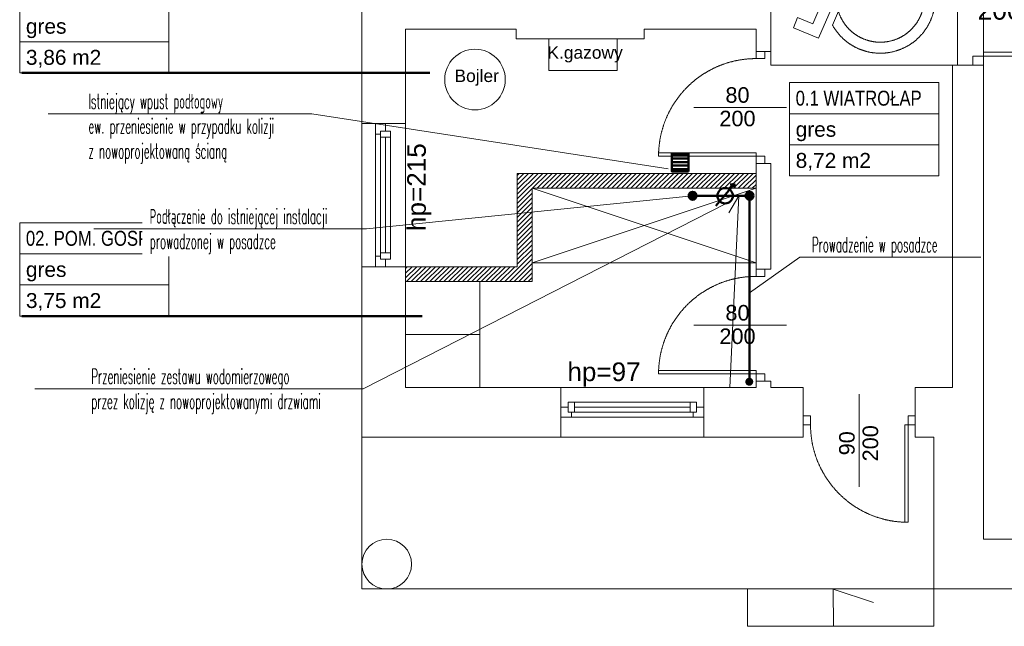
# Model space of a CAD drawing. Header units: millimetres. Extents: x -55054 to 44305, y -132338 to 49528.
# Tile 3 of 72: x 24751 to 32669, y -132338 to -127463. Entities that reach past the tile are written whole.
import ezdxf
from ezdxf import colors
from ezdxf.entities.mleader import LeaderData, LeaderLine
from ezdxf.enums import TextEntityAlignment as Align
from ezdxf.math import Vec2, Vec3

# ---------------------------------------------------------------- set-up
doc = ezdxf.new("R2010")
doc.units = ezdxf.units.MM
doc.header["$LTSCALE"] = 100
doc.linetypes.add('DASHED', pattern=[19.05, 12.7, -6.35])
doc.linetypes.add('Kosów OSP 27-03-2026_xref$0$DASHED', pattern=[0.75, 0.5, -0.25])
for name, color, linetype, lineweight in [('.HC_OPIS', 7, 'Continuous', 13), ('.WK_KANALIZACJA_SANITARNA', 30, 'Continuous', 50), ('.WK_WODA_OPIS', 7, 'Continuous', 13), ('.WK_ZW', 5, 'Continuous', 50), ('.XREF', 251, 'Continuous', 5), ('Kosów OSP 27-03-2026_xref$0$A_drzwi', 8, 'Continuous', 5), ('Kosów OSP 27-03-2026_xref$0$A_hatch', 8, 'Continuous', 5), ('Kosów OSP 27-03-2026_xref$0$A_meble', 8, 'Continuous', 5), ('Kosów OSP 27-03-2026_xref$0$A_meble kuchnia lazienka', 8, 'Continuous', 5), ('Kosów OSP 27-03-2026_xref$0$A_okno', 8, 'Continuous', 5), ('Kosów OSP 27-03-2026_xref$0$A_opis pom', 8, 'Continuous', 5), ('Kosów OSP 27-03-2026_xref$0$A_opis stolarki', 8, 'Continuous', 5), ('Kosów OSP 27-03-2026_xref$0$A_SC_MUROWANA_DZIAŁOWA', 8, 'Continuous', 5), ('Kosów OSP 27-03-2026_xref$0$A_schody', 8, 'Continuous', 5), ('Kosów OSP 27-03-2026_xref$0$A_scianazew', 8, 'Continuous', 5), ('Kosów OSP 27-03-2026_xref$0$a_sciany nowe', 8, 'Continuous', 5)]:
    doc.layers.add(name, color=color, linetype=linetype, lineweight=lineweight)
doc.styles.add('Kosów OSP 27-03-2026_xref$0$dar-styl', font='arial.ttf')
doc.styles.add('Kosów OSP 27-03-2026_xref$0$Standard', font='arial.ttf')
doc.styles.add('WYMIARY', font='romans.shx', dxfattribs={"width": 0.7})

# ---------------------------------------------------------------- blocks, each defined once
blk = doc.blocks.new('Kosów OSP 27-03-2026_xref$0$mw_niepelnosprawni_symbol_001')
at = {"color": 0, "linetype": 'Kosów OSP 27-03-2026_xref$0$DASHED', "lineweight": 0, "ltscale": 25}
for p, q in [((-75, 75), (-75, -75)), ((75, 75), (-75, 75)), ((75, -75), (75, 75)), ((-22.61, -10.31), (-27.54, 54.43)), ((-15.94, 18.36), (-17.86, 43.48)), ((-30.71, 9.14), (-31.43, 18.7)), ((15.76, 18.36), (-15.94, 18.36)), ((15.76, 18.36), (15.76, 9.54)), ((15.76, 9.54), (-15.27, 9.54)), ((-14.43, -1.49), (-15.27, 9.54)), ((24.24, -1.49), (-14.43, -1.49)), ((41.38, -41.96), (24.24, -1.49)), ((18.4, -10.31), (-22.61, -10.31)), ((36.68, -53.49), (18.4, -10.31)), ((25.58, -42.9), (20.83, -31.68)), ((53.59, -36.86), (41.38, -41.96)), ((57.03, -44.98), (53.59, -36.86)), ((57.03, -44.98), (36.68, -53.49)), ((-75, -75), (75, -75))]:
    blk.add_line(p, q, dxfattribs=at)
for centre, radius, start, end in [((-16.51, 54.43), 11.03, 262.9906, 180), ((-12.92, -21.34), 44.12, 114.81902, 330.75142), ((-12.92, -21.34), 35.29, 120.26809, 342.95907)]:
    blk.add_arc(centre, radius, start, end, dxfattribs=at)
blk = doc.blocks.new('*U191')
at = {"color": 0}
for p, q in [((0, -91.5), (-88, -91.5)), ((-88, -94.5), (-88, -91.5)), ((0, -94.5), (-88, -94.5)), ((0, -91.5), (0, -94.5))]:
    blk.add_line(p, q, dxfattribs=at)
for points in [[(8, -6.5), (8, 0), (0, 0), (0, -6.5)], [(8, -101), (8, -94.5), (0, -94.5), (0, -101)]]:
    blk.add_lwpolyline(points, close=True, dxfattribs=at)
at = {"color": 0, "linetype": 'Kosów OSP 27-03-2026_xref$0$DASHED', "ltscale": 15}
blk.add_arc((0, -94.5), 88, 90, 178.04636, dxfattribs=at)
at = {"layer": 'Kosów OSP 27-03-2026_xref$0$A_opis stolarki'}
blk.add_line((-56.09, -50.5), (27.54, -50.5), dxfattribs=at)
at = {"layer": 'Kosów OSP 27-03-2026_xref$0$A_opis stolarki', "ltscale": 0.5, "style": 'Kosów OSP 27-03-2026_xref$0$dar-styl'}
blk.add_attdef('ODPORNOŚĆ_OGNIOWA', text='', height=15, rotation=90, dxfattribs=at).set_placement((-55.91, -50.5), align=Align.TOP_CENTER)
blk.add_attdef('SYMBOL_DRZWI1', text='', height=14, dxfattribs=at).set_placement((-16.77, -50.5), align=Align.BOTTOM_CENTER)
blk.add_attdef('SYMBOL_DRZWI2', text='', height=14, dxfattribs=at).set_placement((-16.77, -53.5), align=Align.TOP_CENTER)
blk = doc.blocks.new('*U192')
at = {"color": 0}
for p, q in [((0, -91.5), (-88, -91.5)), ((-88, -94.5), (-88, -91.5)), ((0, -94.5), (-88, -94.5)), ((0, -91.5), (0, -94.5))]:
    blk.add_line(p, q, dxfattribs=at)
for points in [[(8, -6.5), (8, 0), (0, 0), (0, -6.5)], [(8, -101), (8, -94.5), (0, -94.5), (0, -101)]]:
    blk.add_lwpolyline(points, close=True, dxfattribs=at)
at = {"color": 0, "linetype": 'Kosów OSP 27-03-2026_xref$0$DASHED', "ltscale": 15}
blk.add_arc((0, -94.5), 88, 90, 178.04636, dxfattribs=at)
at = {"layer": 'Kosów OSP 27-03-2026_xref$0$A_opis stolarki'}
blk.add_line((-56.09, -50.5), (27.54, -50.5), dxfattribs=at)
at = {"layer": 'Kosów OSP 27-03-2026_xref$0$A_opis stolarki', "ltscale": 0.5, "style": 'Kosów OSP 27-03-2026_xref$0$dar-styl', "text_generation_flag": 2}
blk.add_attdef('ODPORNOŚĆ_OGNIOWA', text='', height=15, rotation=270, dxfattribs=at).set_placement((52.16, -50.5), align=Align.TOP_CENTER)
at = {"layer": 'Kosów OSP 27-03-2026_xref$0$A_opis stolarki', "ltscale": 0.5, "style": 'Kosów OSP 27-03-2026_xref$0$dar-styl'}
blk.add_attdef('SYMBOL_DRZWI1', text='', height=14, dxfattribs=at).set_placement((-16.77, -50.5), align=Align.BOTTOM_CENTER)
blk.add_attdef('SYMBOL_DRZWI2', text='', height=14, dxfattribs=at).set_placement((-16.77, -53.5), align=Align.TOP_CENTER)
blk = doc.blocks.new('*U193')
at = {"color": 0}
for p, q in [((-28.55, -91.5), (-28.55, -94.5)), ((-28.55, -91.5), (59.45, -91.5)), ((-28.55, -94.5), (59.45, -94.5)), ((59.45, -94.5), (59.45, -91.5))]:
    blk.add_line(p, q, dxfattribs=at)
for points in [[(-36.55, -6.5), (-36.55, 0), (-28.55, 0), (-28.55, -6.5)], [(-36.55, -101), (-36.55, -94.5), (-28.55, -94.5), (-28.55, -101)]]:
    blk.add_lwpolyline(points, close=True, dxfattribs=at)
at = {"color": 0, "linetype": 'Kosów OSP 27-03-2026_xref$0$DASHED', "ltscale": 15}
blk.add_arc((-28.55, -94.5), 88, 1.95364, 90, dxfattribs=at)
at = {"layer": 'Kosów OSP 27-03-2026_xref$0$A_opis stolarki'}
blk.add_line((-56.09, -50.5), (27.54, -50.5), dxfattribs=at)
at = {"layer": 'Kosów OSP 27-03-2026_xref$0$A_opis stolarki', "ltscale": 0.5, "style": 'Kosów OSP 27-03-2026_xref$0$dar-styl', "text_generation_flag": 2}
blk.add_attdef('ODPORNOŚĆ_OGNIOWA', text='', height=15, rotation=270, dxfattribs=at).set_placement((27.36, -50.5), align=Align.TOP_CENTER)
at = {"layer": 'Kosów OSP 27-03-2026_xref$0$A_opis stolarki', "ltscale": 0.5, "style": 'Kosów OSP 27-03-2026_xref$0$dar-styl'}
blk.add_attdef('SYMBOL_DRZWI1', text='', height=14, dxfattribs=at).set_placement((-16.77, -50.5), align=Align.BOTTOM_CENTER)
blk.add_attdef('SYMBOL_DRZWI2', text='', height=14, dxfattribs=at).set_placement((-16.77, -53.5), align=Align.TOP_CENTER)
blk = doc.blocks.new('Kosów OSP 27-03-2026_xref$0$A_METKA POM.')
at = {"layer": 'Kosów OSP 27-03-2026_xref$0$A_opis pom'}
blk.add_lwpolyline([(0, 0), (120, 0), (120, -75), (0, -75)], close=True, dxfattribs=at)
for points in [[(0, -25), (120, -25)], [(0, -50), (120, -50)]]:
    blk.add_lwpolyline(points, dxfattribs=at)
at = {"layer": 'Kosów OSP 27-03-2026_xref$0$A_opis pom', "style": 'Kosów OSP 27-03-2026_xref$0$dar-styl'}
for tag, p in [('NAZWA_POM', (5, -6.5)), ('WYKOŃCZENIE', (5, -31.5)), ('POWIERZCHNIA', (5, -56.5))]:
    blk.add_attdef(tag, text='', height=12, dxfattribs=at).set_placement(p, align=Align.TOP_LEFT)
blk = doc.blocks.new('Kosów OSP 27-03-2026_xref$0$A$C69D56E1C')
at = {"layer": 'Kosów OSP 27-03-2026_xref$0$A_hatch'}
h = blk.add_hatch(dxfattribs=at)
h.set_pattern_fill('COMMON_BRICK', color=256)
h.set_pattern_definition([(45, (105094.091, 4849.73), (-1.88090404, 1.88090404), [])])
h.paths.add_polyline_path([(-1643.27, -880.46), (-1643.27, -868.46), (-1553.27, -868.46), (-1553.27, -793.46), (-1361.27, -793.46), (-1361.27, -805.46), (-1541.27, -805.46), (-1541.27, -880.46)])
h.paths.add_polyline_path([(-1410.27, -132.46), (-1410.27, -369.46), (-1361.27, -369.46), (-1361.27, -432.46), (-1349.27, -432.46), (-1349.27, -369.46), (-1334.27, -369.46), (-1334.27, -357.46), (-1398.27, -357.46), (-1398.27, -235.46), (-1398.27, -132.46)])
h.paths.add_polyline_path([(-1478.27, -107.46), (-1478.27, -132.46), (-1388.27, -132.46), (-1388.27, -107.46)])
h.paths.add_polyline_path([(-1234.27, -369.46), (-1234.27, -357.46), (-1198.27, -357.46), (-1198.27, -369.46)])
at = {"linetype": 'Kosów OSP 27-03-2026_xref$0$DASHED', "ltscale": 50}
for points in [[(-1643.27, -753.46), (-1678.27, -753.46), (-1678.27, -868.46), (-1643.27, -868.46)], [(-1518.27, -965.46), (-1518.26, -1005.46), (-1403.26, -1005.46), (-1403.26, -965.46)]]:
    blk.add_lwpolyline(points, close=True, dxfattribs=at)
at = {"layer": 'Kosów OSP 27-03-2026_xref$0$A_meble'}
for p, q in [((-1541.27, -865.46), (-1361.27, -805.46)), ((-1361.27, -865.46), (-1541.27, -805.46)), ((-1583.27, -922.96), (-1643.27, -922.96))]:
    blk.add_line(p, q, dxfattribs=at)
for points in [[(-1527.98, -685.45), (-1472.86, -685.45), (-1472.86, -710.73), (-1527.98, -710.73)], [(-1541.27, -805.46), (-1361.27, -805.46), (-1361.27, -865.46), (-1541.27, -865.46)], [(-1643.27, -965.46), (-1643.27, -880.46), (-1583.27, -880.46), (-1583.27, -965.46)]]:
    blk.add_lwpolyline(points, close=True, dxfattribs=at)
blk.add_circle((-1587.28, -718.06), 24.38, dxfattribs=at)
at = {"layer": 'Kosów OSP 27-03-2026_xref$0$A_okno', "linetype": 'Kosów OSP 27-03-2026_xref$0$DASHED', "ltscale": 15}
blk.add_line((-1178.27, -706.46), (-1178.26, -563.54), dxfattribs=at)
at = {"layer": 'Kosów OSP 27-03-2026_xref$0$A_okno'}
for p, q in [((-1667.27, -761.96, 0), (-1667.27, -753.46, 0)), ((-1663.27, -759.46, 0), (-1655.27, -759.46, 0)), ((-1663.27, -764.46, 0), (-1663.27, -759.46, 0)), ((-1659.27, -759.46, 0), (-1663.27, -759.46, 0)), ((-1663.27, -759.46, 0), (-1663.27, -810.96, -0.02)), ((-1659.27, -753.46, 0), (-1659.27, -759.46, 0)), ((-1655.27, -810.96, -0.02), (-1655.27, -759.46, 0)), ((-1655.27, -759.46, 0), (-1655.27, -764.46, 0)), ((-1663.27, -761.96, 0), (-1667.27, -761.96, 0)), ((-1667.27, -810.96, -0.02), (-1667.27, -761.96, 0)), ((-1659.77, -764.46, 0), (-1663.27, -764.46, 0)), ((-1655.27, -764.46, 0), (-1663.27, -764.46, 0)), ((-1659.27, -764.46, 0), (-1659.27, -810.96, -0.02)), ((-1655.27, -764.46, 0), (-1658.77, -764.46, 0)), ((-1667.27, -868.46, -0.05), (-1667.27, -810.96, -0.02)), ((-1663.27, -810.96, -0.02), (-1663.27, -862.46, -0.04)), ((-1659.27, -810.96, -0.02), (-1659.27, -857.46, -0.04)), ((-1655.27, -862.46, -0.05), (-1655.27, -810.96, -0.02)), ((-1663.27, -859.96, -0.04), (-1667.27, -859.96, -0.04)), ((-1663.27, -857.46, -0.04), (-1655.27, -857.46, -0.04)), ((-1655.27, -862.46, -0.04), (-1663.27, -862.46, -0.04)), ((-1659.27, -868.46, -0.04), (-1659.27, -862.46, -0.04)), ((-1518.27, -981.46, 0), (-1512.27, -981.46, 0)), ((-1460.76, -977.46, -0.02), (-1512.27, -977.46, 0)), ((-1512.27, -985.46, 0), (-1512.27, -977.46, 0)), ((-1512.27, -977.46, 0), (-1507.27, -977.46, 0)), ((-1512.27, -981.46, 0), (-1512.27, -985.46, 0)), ((-1507.27, -977.46, 0), (-1507.27, -980.96, 0)), ((-1507.27, -977.46, 0), (-1507.27, -985.46, 0)), ((-1507.27, -981.46, 0), (-1460.76, -981.46, -0.02)), ((-1409.26, -977.46, -0.05), (-1460.76, -977.46, -0.02)), ((-1460.76, -981.46, -0.02), (-1414.26, -981.46, -0.04)), ((-1414.26, -985.46, -0.04), (-1414.26, -977.46, -0.04)), ((-1409.26, -977.46, -0.04), (-1409.26, -985.46, -0.04)), ((-1403.26, -981.46, -0.04), (-1409.26, -981.46, -0.04)), ((-1509.77, -989.46, 0), (-1518.27, -989.46, 0)), ((-1507.27, -985.46, 0), (-1512.27, -985.46, 0)), ((-1512.27, -985.46, 0), (-1460.76, -985.46, -0.02)), ((-1509.77, -985.46, 0), (-1509.77, -989.46, 0)), ((-1460.76, -989.46, -0.02), (-1509.77, -989.46, 0)), ((-1507.27, -981.96, 0), (-1507.27, -985.46, 0)), ((-1460.76, -985.46, -0.02), (-1409.26, -985.46, -0.04)), ((-1403.26, -989.46, -0.05), (-1460.76, -989.46, -0.02)), ((-1411.76, -985.46, -0.04), (-1411.76, -989.46, -0.04))]:
    blk.add_line(p, q, dxfattribs=at)
at = {"layer": 'Kosów OSP 27-03-2026_xref$0$A_opis pom', "const_width": 2}
for points in [[(-1951.7, -712.73), (-1623.54, -712.73)], [(-1951.7, -908.17), (-1629.65, -908.17)]]:
    blk.add_lwpolyline(points, dxfattribs=at)
at = {"layer": 'Kosów OSP 27-03-2026_xref$0$A_SC_MUROWANA_DZIAŁOWA'}
for p, q in [((-1554.27, -677.46), (-1554.27, -685.46)), ((-1451.27, -677.46), (-1451.27, -685.46)), ((-1451.27, -685.46), (-1554.27, -685.46)), ((-1178.27, -706.46), (-1203.27, -706.46))]:
    blk.add_line(p, q, dxfattribs=at)
for points in [[(-1349.27, -695.46), (-1349.27, -522.46)], [(-1643.27, -677.46), (-1554.27, -677.46)], [(-1451.27, -677.46), (-1361.27, -677.46)], [(-1361.27, -695.46), (-1361.27, -677.46)], [(-1361.27, -695.46), (-1349.27, -695.46)], [(-1203.27, -805.46), (-1203.27, -706.46)], [(-1178.27, -965.46), (-1178.27, -706.46)], [(-1361.27, -870.46), (-1361.27, -785.46)], [(-1361.27, -785.46), (-1349.27, -785.46)], [(-1349.27, -817.46), (-1349.27, -785.46)], [(-1203.27, -965.46), (-1203.27, -805.46)], [(-1349.27, -870.46), (-1349.27, -817.46)]]:
    blk.add_lwpolyline(points, dxfattribs=at)
at = {"layer": 'Kosów OSP 27-03-2026_xref$0$A_schody'}
for p, q in [((-1678.27, -1005.46), (-1678.27, -1127.46)), ((-1218.27, -1127.46), (-1678.27, -1127.46)), ((-1368.27, -1157.46), (-1368.27, -1127.46)), ((-1299, -1157.39), (-1299.26, -1127.64)), ((-1299.26, -1127.64), (-1266.78, -1138.2)), ((-1218.27, -1157.46), (-1218.27, -1127.46)), ((-1218.27, -1157.46), (-1368.27, -1157.46))]:
    blk.add_line(p, q, dxfattribs=at)
at = {"layer": 'Kosów OSP 27-03-2026_xref$0$A_scianazew'}
for p, q in [((-1678.27, -583.46), (-1678.27, -753.46)), ((-1678.27, -868.46), (-1678.27, -1005.46)), ((-1361.27, -870.46), (-1349.27, -870.46)), ((-1638.27, -965.46), (-1643.27, -965.46)), ((-1403.26, -965.46), (-1361.27, -965.46)), ((-1361.27, -965.46), (-1361.27, -960.46)), ((-1361.27, -960.46), (-1349.27, -960.46)), ((-1349.27, -960.46), (-1349.27, -965.46)), ((-1178.27, -965.46), (-1178.27, -1087.46)), ((-1678.27, -1005.46), (-1678.27, -1005.46)), ((-1678.27, -1005.46), (-1518.27, -1005.46)), ((-1178.27, -1087.46), (-1007.27, -1087.46))]:
    blk.add_line(p, q, dxfattribs=at)
for points in [[(-1643.27, -677.46), (-1643.27, -753.46)], [(-1643.27, -868.46), (-1643.27, -965.46)], [(-1638.27, -965.46), (-1518.27, -965.46)], [(-1349.27, -965.46), (-1323.27, -965.46)], [(-1323.27, -1005.46), (-1323.27, -965.46)], [(-1233.27, -965.46), (-1203.27, -965.46)], [(-1233.27, -1005.46), (-1233.27, -965.46)], [(-1403.26, -1005.46), (-1323.27, -1005.46)], [(-1233.27, -1005.46), (-1218.27, -1005.46), (-1218.27, -1127.46), (-1007.27, -1127.46)]]:
    blk.add_lwpolyline(points, dxfattribs=at)
blk.add_circle((-1658.27, -1107.46), 20, dxfattribs=at)
at = {"layer": 'Kosów OSP 27-03-2026_xref$0$a_sciany nowe'}
for p, q in [((-1361.27, -805.46), (-1361.27, -793.46)), ((-1643.27, -880.46), (-1643.27, -868.46))]:
    blk.add_line(p, q, dxfattribs=at)
for points in [[(-1643.27, -868.46), (-1553.27, -868.46), (-1553.27, -793.46), (-1361.27, -793.46)], [(-1643.27, -880.46), (-1541.27, -880.46), (-1541.27, -805.46), (-1361.27, -805.46)]]:
    blk.add_lwpolyline(points, dxfattribs=at)
at = {"layer": 'Kosów OSP 27-03-2026_xref$0$A_drzwi'}
for name, p, xscale, yscale, zscale, values in [('*U193', (-1147.17, -596.46), 1.089108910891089, 1.089108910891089, 1.089108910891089, {'SYMBOL_DRZWI1': '90+60', 'SYMBOL_DRZWI2': '200'}), ('*U192', (-1361.27, -695.46), 0.8910781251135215, 0.8910781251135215, 0.8910781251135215, {'SYMBOL_DRZWI1': '80', 'SYMBOL_DRZWI2': '200'}), ('*U191', (-1361.27, -870.46), 0.8910781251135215, 0.8910781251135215, 0.8910781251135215, {'SYMBOL_DRZWI1': '80', 'SYMBOL_DRZWI2': '200'})]:
    blk.add_blockref(name, p, dxfattribs=dict(at, xscale=xscale, yscale=yscale, zscale=zscale)).add_auto_attribs(values)
at = {"layer": 'Kosów OSP 27-03-2026_xref$0$A_drzwi', "xscale": 0.8910891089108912, "yscale": 0.8910891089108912, "zscale": 0.8910891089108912, "rotation": 90.0000000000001}
blk.add_blockref('*U192', (-1323.27, -995.46), dxfattribs=at).add_auto_attribs({'SYMBOL_DRZWI1': '90', 'SYMBOL_DRZWI2': '200'})
at = {"layer": 'Kosów OSP 27-03-2026_xref$0$A_hatch', "ltscale": 12, "xscale": -1}
blk.add_blockref('Kosów OSP 27-03-2026_xref$0$mw_niepelnosprawni_symbol_001', (-1274.27, -631.46), dxfattribs=at)
at = {"layer": 'Kosów OSP 27-03-2026_xref$0$A_opis pom'}
ref = blk.add_blockref('Kosów OSP 27-03-2026_xref$0$A_METKA POM.', (-1953.4, -637.73), dxfattribs=dict(at, rotation=360))
ref.add_attrib('NAZWA_POM', '03 KOTŁOWNIA', dxfattribs={"height": 12, "style": 'Kosów OSP 27-03-2026_xref$0$dar-styl', "width": 0.8}).set_placement((-1948.4, -644.23), align=Align.TOP_LEFT)
ref.add_attrib('WYKOŃCZENIE', 'gres', dxfattribs={"height": 12, "style": 'Kosów OSP 27-03-2026_xref$0$dar-styl'}).set_placement((-1948.4, -669.23), align=Align.TOP_LEFT)
ref.add_attrib('POWIERZCHNIA', '3,86 m2', dxfattribs={"height": 12, "style": 'Kosów OSP 27-03-2026_xref$0$dar-styl'}).set_placement((-1948.4, -694.23), align=Align.TOP_LEFT)
ref = blk.add_blockref('Kosów OSP 27-03-2026_xref$0$A_METKA POM.', (-1334.43, -720.55, -80), dxfattribs=dict(at, rotation=360))
ref.add_attrib('NAZWA_POM', '0.1 WIATROŁAP', dxfattribs={"height": 12, "style": 'Kosów OSP 27-03-2026_xref$0$dar-styl', "width": 0.8}).set_placement((-1329.43, -727.05, -80), align=Align.TOP_LEFT)
ref.add_attrib('WYKOŃCZENIE', 'gres', dxfattribs={"height": 12, "style": 'Kosów OSP 27-03-2026_xref$0$dar-styl'}).set_placement((-1329.43, -752.05, -80), align=Align.TOP_LEFT)
ref.add_attrib('POWIERZCHNIA', '8,72 m2', dxfattribs={"height": 12, "style": 'Kosów OSP 27-03-2026_xref$0$dar-styl'}).set_placement((-1329.43, -777.05, -80), align=Align.TOP_LEFT)
ref = blk.add_blockref('Kosów OSP 27-03-2026_xref$0$A_METKA POM.', (-1953.4, -833.17), dxfattribs=dict(at, rotation=360))
ref.add_attrib('NAZWA_POM', '02. POM. GOSP.', dxfattribs={"height": 12, "style": 'Kosów OSP 27-03-2026_xref$0$dar-styl', "width": 0.8}).set_placement((-1948.4, -839.67), align=Align.TOP_LEFT)
ref.add_attrib('WYKOŃCZENIE', 'gres', dxfattribs={"height": 12, "style": 'Kosów OSP 27-03-2026_xref$0$dar-styl'}).set_placement((-1948.4, -864.67), align=Align.TOP_LEFT)
ref.add_attrib('POWIERZCHNIA', '3,75 m2', dxfattribs={"height": 12, "style": 'Kosów OSP 27-03-2026_xref$0$dar-styl'}).set_placement((-1948.4, -889.67), align=Align.TOP_LEFT)
at = {"layer": 'Kosów OSP 27-03-2026_xref$0$A_opis pom', "width": 119.0753, "attachment_point": 1, "style": 'Kosów OSP 27-03-2026_xref$0$Standard'}
for s, insert, char_height in [('K.gazowy', (-1529.05, -691.33, 0.09), 10), ('Bojler', (-1603.78, -710.06, 0.09), 10), ('hp=97', (-1512.98, -945.42, 0.09), 15)]:
    blk.add_mtext(s, dxfattribs=dict(at, insert=insert, char_height=char_height))
at = {"layer": 'Kosów OSP 27-03-2026_xref$0$A_opis pom', "insert": (-1641.82, -839.79, 0.09), "char_height": 15, "width": 119.0753, "attachment_point": 1, "rotation": 90, "style": 'Kosów OSP 27-03-2026_xref$0$Standard'}
blk.add_mtext('hp=215', dxfattribs=at)
blk = doc.blocks.new('Kosów OSP 27-03-2026_xref')
at = {"layer": 'Kosów OSP 27-03-2026_xref$0$A_meble kuchnia lazienka'}
blk.add_blockref('Kosów OSP 27-03-2026_xref$0$A$C69D56E1C', (6868.75, -8255.4), dxfattribs=at)
blk = doc.blocks.new('_None')

msp = doc.modelspace()

# ---------------------------------------------------------------- hatches: boundary and pattern name
at = {"layer": '.WK_ZW', "ltscale": 10, "extrusion": (0, 0, -1)}
h = msp.add_hatch(color=256, dxfattribs=at)
edge = h.paths.add_edge_path(flags=0)
edge.add_arc((-30620.3, -128876.9), 32, -145.03085, 214.96915, ccw=False)
h = msp.add_hatch(color=256, dxfattribs=at)
edge = h.paths.add_edge_path(flags=0)
edge.add_arc((-30617.9, -130372.5), 32, -145.03085, 214.96915, ccw=False)

# ---------------------------------------------------------------- linework, layer by layer
at = {"layer": '.WK_ZW', "ltscale": 10}
for p, q in [((30348, -128957.5, -141.5), (30497.9, -128783, -141.5)), ((30497.9, -128783, -141.5), (30463.7, -128788.2, -141.5)), ((30497.9, -128783, -141.5), (30497.9, -128817.7, -141.5)), ((30620, -128877.5, -141.5), (30162.5, -128877.5, -141.5))]:
    msp.add_line(p, q, dxfattribs=at)
at = {"layer": '.WK_ZW', "linetype": 'DASHED', "ltscale": 30, "elevation": -141.5}
msp.add_lwpolyline([(30620, -130377.5), (30620, -128877.5)], dxfattribs=at)
at = {"layer": '.WK_ZW', "ltscale": 10}
for centre, radius in [((30424, -128877.5, -141.5), 62), ((30620, -128877.5, -141.5), 32)]:
    msp.add_circle(centre, radius, dxfattribs=at)

# ---------------------------------------------------------------- block references
at = {"layer": '.XREF', "xscale": 10, "yscale": 10, "zscale": 10}
msp.add_blockref('Kosów OSP 27-03-2026_xref', (-24402.4, -38209.1, -141.5), dxfattribs=at)

# ---------------------------------------------------------------- next in the draw order: leaders
at = {"layer": '.WK_WODA_OPIS'}
ml = msp.add_multileader_mtext('Standard', dxfattribs=at)
ml.set_content('\\W0.5;Istniejący wpust podłogowy\\Pew. przeniesienie w przypadku kolizji \\Pz nowoprojektowaną ścianą', color=256, style='WYMIARY')
ml.set_leader_properties(linetype='ByLayer', lineweight=-1)
ml.set_arrow_properties(name='NONE')
ml.build(insert=Vec2(0, 0))
ml.multileader.update_dxf_attribs({"text_left_attachment_type": 6, "text_right_attachment_type": 6, "dogleg_length": 86.4, "arrow_head_size": 40})
ctx = ml.context
ctx.base_point, ctx.char_height, ctx.arrow_head_size, ctx.landing_gap_size, ctx.plane_origin = Vec3(25294.1, -128218.5, 3799.8), 120, 40, 10, Vec3(-6984795.4, 52051594.9, 3799.8)
ctx.left_attachment, ctx.right_attachment = 6, 6
notes = []
notes.append((ctx, [(0, (1, 1, 0), (27100.5, -128218.5, 3799.8), (-1, 0), 86.4, [(0, [(29966.1, -128662.7, 3799.8)], 0, [])])]))
ctx.mtext.insert, ctx.mtext.line_spacing_style = Vec3(25304.1, -128058.5, 3799.8), 2
ctx.mtext.has_bg_fill, ctx.mtext.bg_color, ctx.mtext.bg_scale_factor, ctx.mtext.bg_transparency, ctx.mtext.use_window_bg_color = 1, -1027028792, 1.5, 0, 1
ml = msp.add_multileader_mtext('Standard', dxfattribs=at)
ml.set_content('\\W0.5;Prowadzenie w posadzce\\P', color=256, style='WYMIARY')
ml.set_leader_properties(linetype='ByLayer', lineweight=-1)
ml.set_arrow_properties(name='NONE')
ml.build(insert=Vec2(0, 0))
ml.multileader.update_dxf_attribs({"text_left_attachment_type": 6, "text_right_attachment_type": 6, "dogleg_length": 86.4, "arrow_head_size": 40})
ctx = ml.context
ctx.base_point, ctx.char_height, ctx.arrow_head_size, ctx.landing_gap_size, ctx.plane_origin = Vec3(31111.5, -129371.6, 3799.8), 120, 40, 10, Vec3(-6983755.1, 52051831.7, 3799.8)
ctx.left_attachment, ctx.right_attachment = 6, 6
notes.append((ctx, [(0, (1, 1, 0), (31025.1, -129371.6, 3799.8), (1, 0), 86.4, [(0, [(30620, -129658, 3799.8)], 0, [])])]))
ctx.mtext.insert, ctx.mtext.line_spacing_style = Vec3(31121.5, -129211.6, 3799.8), 2
ctx.mtext.has_bg_fill, ctx.mtext.bg_color, ctx.mtext.bg_scale_factor, ctx.mtext.bg_transparency, ctx.mtext.use_window_bg_color = 1, -1027028792, 1.5, 0, 1
for ctx, leaders in notes:
    for number, flags, end, landing, length, lines in leaders:
        leader = LeaderData()
        leader.index, (leader.has_last_leader_line, leader.has_dogleg_vector, leader.attachment_direction) = number, flags
        leader.last_leader_point, leader.dogleg_vector, leader.dogleg_length = Vec3(end), Vec3(landing), length
        for number, points, colour, breaks in lines:
            line = LeaderLine()
            line.index, line.vertices, line.color, line.breaks = number, Vec3.list(points), colors.encode_raw_color(colour), breaks
            leader.lines.append(line)
        ctx.leaders.append(leader)

# ---------------------------------------------------------------- next in the draw order: hatches: boundary and pattern name
at = {"layer": '.WK_KANALIZACJA_SANITARNA', "ltscale": 0.1}
h = msp.add_hatch(dxfattribs=at)
h.set_pattern_fill('JIS_WOOD', color=256, scale=40, angle=135)
h.set_pattern_definition([(180, (7594.722, -104876.937), (-3e-15, -28.28427), [])])
h.paths.add_polyline_path([(29994.3, -128682.8), (29994.3, -128538.7), (30128.4, -128538.7), (30128.4, -128541.7), (30128.4, -128679.8), (30128.4, -128682.8)])

# ---------------------------------------------------------------- next in the draw order: linework, layer by layer
at = {"layer": '.WK_KANALIZACJA_SANITARNA', "ltscale": 0.1, "elevation": -141.5}
msp.add_lwpolyline([(30128.4, -128682.8), (29994.3, -128682.8), (29994.3, -128538.7), (30128.4, -128538.7)], close=True, dxfattribs=at)

# ---------------------------------------------------------------- next in the draw order: leaders
at = {"layer": '.WK_WODA_OPIS'}
ml = msp.add_multileader_mtext('Standard', dxfattribs=at)
ml.set_content('\\W0.5;Przeniesienie zestawu wodomierzowego  \\Pprzez kolizję z nowoprojektowanymi drzwiami', color=256, style='WYMIARY')
ml.set_leader_properties(linetype='ByLayer', lineweight=-1)
ml.set_arrow_properties(name='NONE')
ml.build(insert=Vec2(0, 0))
ml.multileader.update_dxf_attribs({"text_left_attachment_type": 6, "text_right_attachment_type": 6, "dogleg_length": 86.4, "arrow_head_size": 40})
ctx = ml.context
ctx.base_point, ctx.char_height, ctx.arrow_head_size, ctx.landing_gap_size, ctx.plane_origin = Vec3(25317, -130429.7, 3799.8), 120, 40, 10, Vec3(-6984732, 52049883.6, 3799.8)
ctx.left_attachment, ctx.right_attachment = 6, 6
notes = []
notes.append((ctx, [(0, (1, 1, 0), (27512, -130429.7, 3799.8), (-1, 0), 86.4, [(0, [(30436.7, -128938.1, 3799.8)], 0, [])])]))
ctx.mtext.insert, ctx.mtext.line_spacing_style = Vec3(25327, -130269.7, 3799.8), 2
ctx.mtext.has_bg_fill, ctx.mtext.bg_color, ctx.mtext.bg_scale_factor, ctx.mtext.bg_transparency, ctx.mtext.use_window_bg_color = 1, -1027028792, 1.5, 0, 1
for ctx, leaders in notes:
    for number, flags, end, landing, length, lines in leaders:
        leader = LeaderData()
        leader.index, (leader.has_last_leader_line, leader.has_dogleg_vector, leader.attachment_direction) = number, flags
        leader.last_leader_point, leader.dogleg_vector, leader.dogleg_length = Vec3(end), Vec3(landing), length
        for number, points, colour, breaks in lines:
            line = LeaderLine()
            line.index, line.vertices, line.color, line.breaks = number, Vec3.list(points), colors.encode_raw_color(colour), breaks
            leader.lines.append(line)
        ctx.leaders.append(leader)

# ---------------------------------------------------------------- next in the draw order: linework, layer by layer
at = {"layer": '.HC_OPIS', "elevation": -141.5}
msp.add_lwpolyline([(30462.5, -130417.7), (30534.3, -128877.5), (30452.8, -129015.1)], dxfattribs=at)
at = {"layer": '.WK_ZW', "ltscale": 10}
msp.add_circle((30162.5, -128877.5, -141.5), 32, dxfattribs=at)

# ---------------------------------------------------------------- next in the draw order: leaders
at = {"layer": '.WK_WODA_OPIS'}
ml = msp.add_multileader_mtext('Standard', dxfattribs=at)
ml.set_content('\\W0.5;Podłączenie do istniejącej instalacji\\Pprowadzonej w posadzce', color=256, style='WYMIARY')
ml.set_leader_properties(linetype='ByLayer', lineweight=-1)
ml.set_arrow_properties(name='NONE')
ml.build(insert=Vec2(0, 0))
ml.multileader.update_dxf_attribs({"text_left_attachment_type": 6, "text_right_attachment_type": 6, "dogleg_length": 86.4, "arrow_head_size": 40})
ctx = ml.context
ctx.base_point, ctx.char_height, ctx.arrow_head_size, ctx.landing_gap_size, ctx.plane_origin = Vec3(25787.4, -129143.5, 3799.8), 120, 40, 10, Vec3(-6984356.3, 52051169.9, 3799.8)
ctx.left_attachment, ctx.right_attachment = 6, 6
notes = []
notes.append((ctx, [(0, (1, 1, 0), (27539.5, -129143.5, 3799.8), (-1, 0), 86.4, [(0, [(30162.5, -128877.5, 3799.8)], 0, [])])]))
ctx.mtext.insert, ctx.mtext.line_spacing_style = Vec3(25797.4, -128983.5, 3799.8), 2
ctx.mtext.has_bg_fill, ctx.mtext.bg_color, ctx.mtext.bg_scale_factor, ctx.mtext.bg_transparency, ctx.mtext.use_window_bg_color = 1, -1027028792, 1.5, 0, 1
for ctx, leaders in notes:
    for number, flags, end, landing, length, lines in leaders:
        leader = LeaderData()
        leader.index, (leader.has_last_leader_line, leader.has_dogleg_vector, leader.attachment_direction) = number, flags
        leader.last_leader_point, leader.dogleg_vector, leader.dogleg_length = Vec3(end), Vec3(landing), length
        for number, points, colour, breaks in lines:
            line = LeaderLine()
            line.index, line.vertices, line.color, line.breaks = number, Vec3.list(points), colors.encode_raw_color(colour), breaks
            leader.lines.append(line)
        ctx.leaders.append(leader)

# ---------------------------------------------------------------- next in the draw order: hatches: boundary and pattern name
at = {"layer": '.WK_ZW', "ltscale": 10, "extrusion": (0, 0, -1)}
h = msp.add_hatch(color=256, dxfattribs=at)
edge = h.paths.add_edge_path(flags=0)
edge.add_arc((-30162.6, -128877.7), 32, -145.03085, 214.96915, ccw=False)

doc.saveas('drawing.dxf')
